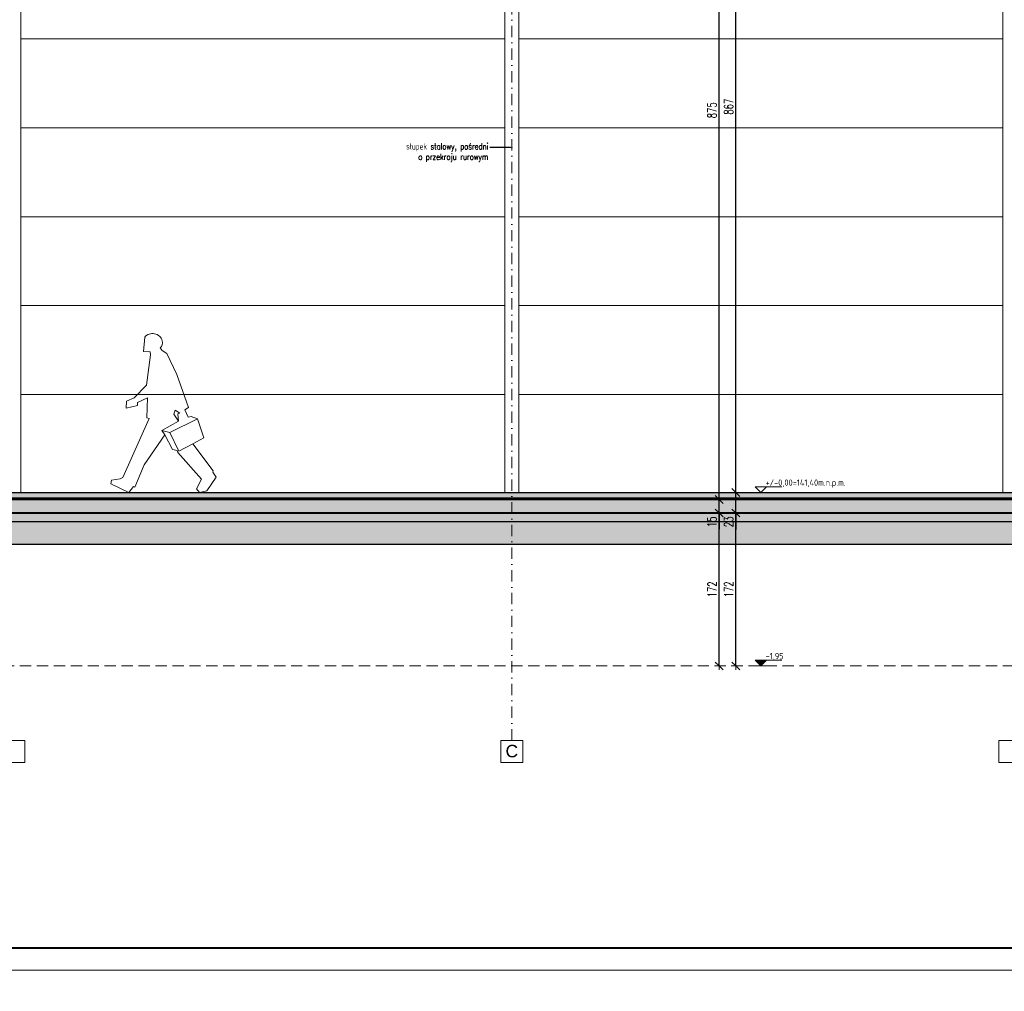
# Model space of a CAD drawing. Header units: millimetres. Extents: x 16720 to 74016, y 25810 to 81213.
# Tile 178 of 256: x 32913 to 34020, y 41712 to 42804. Entities that reach past the tile are written whole.
import ezdxf
from ezdxf import colors
from ezdxf.entities.mleader import LeaderData, LeaderLine
from ezdxf.math import Vec2, Vec3

# ---------------------------------------------------------------- set-up
doc = ezdxf.new("R2010")
doc.units = ezdxf.units.MM
for name, pattern in [('2', [1, 0.5, -0.5]), ('DASHDOTX2', [50.8, 25.4, -12.7, 0, -12.7]), ('DASHED2', [9.525, 6.35, -3.175]), ('HIDDENX2', [19.05, 12.7, -6.35])]:
    doc.linetypes.add(name, pattern=pattern)
for name, color, linetype, lineweight in [('1', 7, 'Continuous', 9), ('_CIENKIE', 35, 'Continuous', 5), ('_GRUBE', 7, 'Continuous', 40), ('_HATCH', 157, 'Continuous', 5), ('_IZOLACJA', 40, 'DASHED2', 9), ('_IZOLACJA obrys', 30, 'Continuous', 5), ('_L HACH', 253, 'Continuous', 5), ('_L OPISY', 110, 'Continuous', 9), ('_L WYPOSAŻENIE', 252, 'Continuous', 9), ('_OPISY', 110, 'Continuous', 9), ('_OŚ', 165, 'DASHDOTX2', 9), ('_PRZERYWANE', 252, 'HIDDENX2', 9), ('_RAMKA', 212, 'Continuous', 9), ('_WIDOKOWE', 252, 'Continuous', 9), ('_WYMIAR', 151, 'Continuous', 9), ('_ŚREDNIE', 90, 'Continuous', 25)]:
    doc.layers.add(name, color=color, linetype=linetype, lineweight=lineweight)
doc.styles.add('_PRZEKRÓJ 12', font='ARIALNB.TTF', dxfattribs={"height": 12})
doc.styles.add('ISO', font='isocp.shx')
doc.styles.add('ROMANS', font='romans.shx', dxfattribs={"width": 0.8, "height": 17})
doc.styles.add('ROMANS 50', font='romans.shx', dxfattribs={"width": 0.7, "height": 10})
doc.styles.get("Standard").update_dxf_attribs({"font": 'arial.ttf'})
doc.dimstyles.new('DOM w 50', dxfattribs={"dimscale": 3, "dimtxt": 10, "dimasz": 0.3, "dimexe": 1.25, "dimexo": 2, "dimgap": 1, "dimtad": 1, "dimdec": 0, "dimtxsty": 'ROMANS 50', "dimblk1": 'wymgreg', "dimblk2": 'wymgregII', "dimsah": 1, "dimcen": 2.5, "dimdle": 1, "dimse1": 1, "dimse2": 1, "dimclre": 254, "dimadec": 0, "dimazin": 0, "dimtfac": 1, "dimtdec": 0, "dimtix": 1, "dimtmove": 1, "dimatfit": 3, "dimfxl": 1.25, "dimarcsym": 0})
pattern_1 = [(45, (-154994.024, 6872.2466), (3e-16, 3.367596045), [2.38125, -2.38125])]

# ---------------------------------------------------------------- blocks, each defined once
blk = doc.blocks.new('KOTA WYS')
at = {"layer": '_OPISY'}
blk.add_line((-13, -13.1), (13, -13.1), dxfattribs=at)
blk.add_lwpolyline([(13, -0.1), (0, -13.1), (-13, -0.1), (47, -0.1)], dxfattribs=at)
at = {"layer": '_OPISY', "style": '_PRZEKRÓJ 12'}
blk.add_attdef('POZWYK', (9.6, 2.2), '', height=12, dxfattribs=at)
blk = doc.blocks.new('ddf')
at = {"layer": '_L HACH'}
blk.add_line((54726.6, -53895.3), (54717.8, -53892.9), dxfattribs=at)
blk.add_lwpolyline([(54707.4, -53807.7), (54706.9, -53804.1), (54699.6, -53803.6), (54701.2, -53787.5, -0.600847), (54720.9, -53792.2, -0.297465), (54718.3, -53800), (54720.4, -53803.1), (54725.5, -53806.7), (54736.4, -53830.5), (54748.3, -53867.8), (54744.2, -53870.4), (54747.8, -53878.7), (54751, -53878.2), (54758.2, -53880.8), (54764.9, -53902.5), (54752, -53908.8), (54774.3, -53939.8), (54773.7, -53941.4), (54777.4, -53947.1), (54766.5, -53962.1), (54758.2, -53963.7), (54755.1, -53959.5), (54760.8, -53948.6), (54734.9, -53918.1), (54734.3, -53916), (54729.2, -53914.5), (54720.9, -53897.9), (54697, -53931), (54685.6, -53955.9), (54684.1, -53954.9), (54678.9, -53961.6), (54658.7, -53951.2), (54659.7, -53947.1), (54669.6, -53946.1), (54672.7, -53944.5), (54703.8, -53879.2), (54701.2, -53878.2), (54702.7, -53855.9), (54691.3, -53860.6), (54691.3, -53864.2), (54678.4, -53866.8), (54678.9, -53859), (54687.7, -53855.4), (54701.7, -53841.4)], format="xyb", close=True, dxfattribs=at)
for points in [[(54720.9, -53897.9), (54717.8, -53892.9), (54736.9, -53882.9), (54736.4, -53874.6), (54738.5, -53874.1), (54733.3, -53870.4), (54731.8, -53875.1), (54736.9, -53882.9)], [(54758.2, -53880.8), (54726.6, -53895.3), (54736.4, -53916.5), (54752, -53908.8)]]:
    blk.add_lwpolyline(points, dxfattribs=at)
blk = doc.blocks.new('wymgreg')
at = {"layer": '1'}
for p, q in [((0, 0), (-4.9, -4.9)), ((4.8, 0), (-3.9, 0)), ((0, 5.7), (0, -5.7)), ((0, 0), (4.9, 4.9))]:
    blk.add_line(p, q, dxfattribs=at)
blk = doc.blocks.new('wymgregII')
at = {"layer": '1', "rotation": 180}
blk.add_blockref('wymgreg', (0, 0), dxfattribs=at)
blk = doc.blocks.new('*D6472')
at = {"layer": '_WYMIAR', "color": 0, "lineweight": -2}
blk.add_line((35414.3, 42213.7), (35414.3, 43520.3), dxfattribs=at)
at = {"layer": 'Defpoints', "color": 0}
for p in [(33746.7, 43521.2), (35414.3, 43521.2), (35191.3, 42212.8)]:
    blk.add_point(p, dxfattribs=at)
at = {"layer": '_WYMIAR', "color": 0, "linetype": 'ByBlock', "lineweight": -2, "xscale": 0.8999999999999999, "yscale": 0.8999999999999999, "zscale": 0.8999999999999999}
for name, p, rotation in [('wymgregII', (35414.3, 43521.2), 90), ('wymgreg', (35414.3, 42212.8), 270)]:
    blk.add_blockref(name, p, dxfattribs=dict(at, rotation=rotation))
at = {"layer": '_WYMIAR', "color": 0, "insert": (35406.3, 42867), "char_height": 10, "attachment_point": 5, "rotation": 90, "style": 'ROMANS 50'}
blk.add_mtext('1308', dxfattribs=at)
blk = doc.blocks.new('*D6474')
at = {"layer": '_WYMIAR', "color": 0, "lineweight": -2}
blk.add_line((32032.6, 42148.7), (32032.6, 43520.3), dxfattribs=at)
at = {"layer": 'Defpoints', "color": 0}
for p in [(32032.6, 43521.2), (33746.7, 43521.2), (32311.7, 42147.8)]:
    blk.add_point(p, dxfattribs=at)
at = {"layer": '_WYMIAR', "color": 0, "linetype": 'ByBlock', "lineweight": -2, "xscale": 0.8999999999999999, "yscale": 0.8999999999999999, "zscale": 0.8999999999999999}
for name, p, rotation in [('wymgregII', (32032.6, 43521.2), 90), ('wymgreg', (32032.6, 42147.8), 270)]:
    blk.add_blockref(name, p, dxfattribs=dict(at, rotation=rotation))
at = {"layer": '_WYMIAR', "color": 0, "insert": (32024.6, 42834.5), "char_height": 10, "attachment_point": 5, "rotation": 90, "style": 'ROMANS 50'}
blk.add_mtext('1373', dxfattribs=at)
blk = doc.blocks.new('*D6480')
at = {"layer": '_WYMIAR', "color": 0, "lineweight": -2}
blk.add_line((33699.8, 42078.7), (33699.8, 42248.9), dxfattribs=at)
at = {"layer": 'Defpoints', "color": 0}
for p in [(33001.8, 42249.8), (33699.8, 42249.8), (33007.5, 42077.8)]:
    blk.add_point(p, dxfattribs=at)
at = {"layer": '_WYMIAR', "color": 0, "linetype": 'ByBlock', "lineweight": -2, "xscale": 0.8999999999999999, "yscale": 0.8999999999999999, "zscale": 0.8999999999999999}
for name, p, rotation in [('wymgregII', (33699.8, 42249.8), 90), ('wymgreg', (33699.8, 42077.8), 270)]:
    blk.add_blockref(name, p, dxfattribs=dict(at, rotation=rotation))
at = {"layer": '_WYMIAR', "color": 0, "insert": (33691.8, 42163.8), "char_height": 10, "attachment_point": 5, "rotation": 90, "style": 'ROMANS 50'}
blk.add_mtext('172', dxfattribs=at)
blk = doc.blocks.new('*D6481')
at = {"layer": '_WYMIAR', "color": 0, "lineweight": -2}
for p, q in [((33699.8, 42250.7), (33699.8, 42263.9)), ((33699.8, 42249.8), (33699.8, 42231.6))]:
    blk.add_line(p, q, dxfattribs=at)
at = {"layer": 'Defpoints', "color": 0}
for p in [(33681.9, 42264.8), (33699.8, 42264.8), (33001.8, 42249.8)]:
    blk.add_point(p, dxfattribs=at)
at = {"layer": '_WYMIAR', "color": 0, "linetype": 'ByBlock', "lineweight": -2, "xscale": 0.8999999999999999, "yscale": 0.8999999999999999, "zscale": 0.8999999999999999}
for name, p, rotation in [('wymgregII', (33699.8, 42264.8), 90), ('wymgreg', (33699.8, 42249.8), 270)]:
    blk.add_blockref(name, p, dxfattribs=dict(at, rotation=rotation))
at = {"layer": '_WYMIAR', "color": 0, "insert": (33691.8, 42239.7), "char_height": 10, "attachment_point": 5, "rotation": 90, "style": 'ROMANS 50'}
blk.add_mtext('15', dxfattribs=at)
blk = doc.blocks.new('*D6482')
at = {"layer": '_WYMIAR', "color": 0, "lineweight": -2}
blk.add_line((33699.8, 42265.7), (33699.8, 43139.2), dxfattribs=at)
at = {"layer": 'Defpoints', "color": 0}
for p in [(33699.8, 43140.1), (33731.6, 43140.1), (33681.9, 42264.8)]:
    blk.add_point(p, dxfattribs=at)
at = {"layer": '_WYMIAR', "color": 0, "linetype": 'ByBlock', "lineweight": -2, "xscale": 0.8999999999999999, "yscale": 0.8999999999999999, "zscale": 0.8999999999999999}
for name, p, rotation in [('wymgregII', (33699.8, 43140.1), 90), ('wymgreg', (33699.8, 42264.8), 270)]:
    blk.add_blockref(name, p, dxfattribs=dict(at, rotation=rotation))
at = {"layer": '_WYMIAR', "color": 0, "insert": (33691.8, 42702.4), "char_height": 10, "attachment_point": 5, "rotation": 90, "style": 'ROMANS 50'}
blk.add_mtext('875', dxfattribs=at)
blk = doc.blocks.new('*D6487')
at = {"layer": '_WYMIAR', "color": 0, "lineweight": -2}
blk.add_line((33718.5, 42078.7), (33718.5, 42248.9), dxfattribs=at)
at = {"layer": 'Defpoints', "color": 0}
for p in [(33718.5, 42249.8), (33818, 42249.8), (33818, 42077.8)]:
    blk.add_point(p, dxfattribs=at)
at = {"layer": '_WYMIAR', "color": 0, "linetype": 'ByBlock', "lineweight": -2, "xscale": 0.8999999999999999, "yscale": 0.8999999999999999, "zscale": 0.8999999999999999}
for name, p, rotation in [('wymgregII', (33718.5, 42249.8), 90), ('wymgreg', (33718.5, 42077.8), 270)]:
    blk.add_blockref(name, p, dxfattribs=dict(at, rotation=rotation))
at = {"layer": '_WYMIAR', "color": 0, "insert": (33710.5, 42163.8), "char_height": 10, "attachment_point": 5, "rotation": 90, "style": 'ROMANS 50'}
blk.add_mtext('172', dxfattribs=at)
blk = doc.blocks.new('*D6488')
at = {"layer": '_WYMIAR', "color": 0, "lineweight": -2}
for p, q in [((33718.5, 42250.7), (33718.5, 42271.9)), ((33718.5, 42249.8), (33718.5, 42231.1))]:
    blk.add_line(p, q, dxfattribs=at)
at = {"layer": 'Defpoints', "color": 0}
for p in [(33718.5, 42272.8), (33733, 42272.8), (33818, 42249.8)]:
    blk.add_point(p, dxfattribs=at)
at = {"layer": '_WYMIAR', "color": 0, "linetype": 'ByBlock', "lineweight": -2, "xscale": 0.8999999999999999, "yscale": 0.8999999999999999, "zscale": 0.8999999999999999}
for name, p, rotation in [('wymgregII', (33718.5, 42272.8), 90), ('wymgreg', (33718.5, 42249.8), 270)]:
    blk.add_blockref(name, p, dxfattribs=dict(at, rotation=rotation))
at = {"layer": '_WYMIAR', "color": 0, "insert": (33710.5, 42239.8), "char_height": 10, "attachment_point": 5, "rotation": 90, "style": 'ROMANS 50'}
blk.add_mtext('23', dxfattribs=at)
blk = doc.blocks.new('*D6489')
at = {"layer": '_WYMIAR', "color": 0, "lineweight": -2}
blk.add_line((33718.5, 42273.7), (33718.5, 43139.2), dxfattribs=at)
at = {"layer": 'Defpoints', "color": 0}
for p in [(33718.5, 43140.1), (33722.1, 43140.1), (33733, 42272.8)]:
    blk.add_point(p, dxfattribs=at)
at = {"layer": '_WYMIAR', "color": 0, "linetype": 'ByBlock', "lineweight": -2, "xscale": 0.8999999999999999, "yscale": 0.8999999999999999, "zscale": 0.8999999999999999}
for name, p, rotation in [('wymgregII', (33718.5, 43140.1), 90), ('wymgreg', (33718.5, 42272.8), 270)]:
    blk.add_blockref(name, p, dxfattribs=dict(at, rotation=rotation))
at = {"layer": '_WYMIAR', "color": 0, "insert": (33710.5, 42706.4), "char_height": 10, "attachment_point": 5, "rotation": 90, "style": 'ROMANS 50'}
blk.add_mtext('867', dxfattribs=at)
blk = doc.blocks.new('*D6663')
at = {"layer": '_WYMIAR', "color": 0, "lineweight": -2}
blk.add_line((31996, 42271.7), (31996, 43520.3), dxfattribs=at)
at = {"layer": 'Defpoints', "color": 0}
for p in [(31996, 43521.2), (33746.7, 43521.2), (32293.6, 42270.8)]:
    blk.add_point(p, dxfattribs=at)
at = {"layer": '_WYMIAR', "color": 0, "linetype": 'ByBlock', "lineweight": -2, "xscale": 0.8999999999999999, "yscale": 0.8999999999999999, "zscale": 0.8999999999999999}
for name, p, rotation in [('wymgregII', (31996, 43521.2), 90), ('wymgreg', (31996, 42270.8), 270)]:
    blk.add_blockref(name, p, dxfattribs=dict(at, rotation=rotation))
at = {"layer": '_WYMIAR', "color": 0, "insert": (31988, 42896), "char_height": 10, "attachment_point": 5, "rotation": 90, "style": 'ROMANS 50'}
blk.add_mtext('1250', dxfattribs=at)

msp = doc.modelspace()

# ---------------------------------------------------------------- hatches: boundary and pattern name
at = {"layer": '_HATCH'}
h = msp.add_hatch(dxfattribs=at)
h.set_pattern_fill('DASH', color=256, scale=0.75, angle=45)
h.set_pattern_definition(pattern_1)
h.paths.add_polyline_path([(35157.7, 42272.8), (32623.2, 42272.8), (32623.2, 42264.8), (35157.7, 42264.8)])
h = msp.add_hatch(dxfattribs=at)
h.set_pattern_fill('DASH', color=256, scale=0.75, angle=45)
h.set_pattern_definition(pattern_1)
h.paths.add_polyline_path([(35157.7, 42264.8), (32623.2, 42264.8), (32623.2, 42249.8), (35157.7, 42249.8)])
h = msp.add_hatch(dxfattribs=at)
h.set_pattern_fill('AR-CONC', color=157, scale=0.05, angle=45)
h.paths.add_polyline_path([(34026.7, 42249.8), (33466.7, 42249.8), (33466.7, 42239.8), (34026.7, 42239.8)])
h.paths.add_polyline_path([(33681.8, 42232.1), (33681.8, 42247.4), (33701.8, 42247.4), (33701.8, 42232.1)], flags=9)
h.paths.add_polyline_path([(33700.5, 42231.6), (33700.5, 42248), (33720.5, 42248), (33720.5, 42231.6)], flags=9)
h.paths.add_polyline_path([(34586.7, 42249.8), (34026.7, 42249.8), (34026.7, 42239.8), (34586.7, 42239.8)])
h.paths.add_polyline_path([(34769.9, 42249.8), (34586.7, 42249.8), (34586.7, 42239.8), (34769.9, 42239.8)])
h.paths.add_polyline_path([(35101.7, 42239.8), (35101.7, 42249.8), (34769.9, 42249.8), (34769.9, 42239.8)])
h.paths.add_polyline_path([(35146.7, 42239.8), (35146.7, 42249.8), (35101.7, 42249.8), (35101.7, 42239.8)])
h.paths.add_polyline_path([(35155.7, 42239.8), (35155.7, 42249.8), (35146.7, 42249.8), (35146.7, 42239.8)])
h.paths.add_polyline_path([(32906.7, 42249.8), (32906.7, 42239.8), (33466.7, 42239.8), (33466.7, 42249.8)])
h.paths.add_polyline_path([(32625.2, 42239.8), (32906.7, 42239.8), (32906.7, 42249.8), (32625.2, 42249.8)])
h.paths.add_polyline_path([(32624.2, 42249.8), (32623.2, 42249.8), (32623.2, 42239.8), (32624.2, 42239.8)])
h.paths.add_polyline_path([(32624.2, 42239.8), (32625.2, 42239.8), (32625.2, 42249.8), (32624.2, 42249.8)])
h.paths.add_polyline_path([(35155.7, 42239.8), (35156.7, 42239.8), (35156.7, 42249.8), (35155.7, 42249.8)])
h.paths.add_polyline_path([(35156.7, 42239.8), (35157.7, 42239.8), (35157.7, 42249.8), (35156.7, 42249.8)])
h = msp.add_hatch(dxfattribs=at)
h.set_pattern_fill('AR-SAND', color=157, scale=0.08, angle=45)
h.paths.add_polyline_path([(35181.7, 42212.8), (35181.7, 42077.8), (35157.7, 42077.8), (35157.7, 42239.8), (32623.2, 42239.8), (32623.2, 42122.8), (32335.7, 42122.8), (32335.7, 42077.8), (32311.7, 42077.8), (32311.7, 42129.8), (32208.1, 42128.5), (30676.4, 42195.2), (30666.9, 42204.8), (30612.1, 42204.8), (30645.4, 42171.5), (32226.8, 42102.6), (32281.7, 42047.8), (32365.7, 42047.8), (32410.7, 42092.8), (32648.2, 42092.8), (32770.2, 42214.8), (34960.7, 42214.8), (35127.7, 42047.8), (35211.7, 42047.8), (35376.7, 42212.8)])
at = {"layer": '_L OPISY'}
h = msp.add_hatch(color=110, dxfattribs=at)
h.dxf.hatch_style = 1
h.paths.add_polyline_path([(33740.2, 42084.3), (33746.7, 42077.8), (33753.2, 42084.3)])

# ---------------------------------------------------------------- linework, layer by layer
at = {"layer": '_CIENKIE', "color": 157}
for p, q in [((33458.7, 42782.8), (32914.7, 42782.8)), ((34018.7, 42782.8), (33474.7, 42782.8)), ((33458.7, 42682.8), (32914.7, 42682.8)), ((34018.7, 42682.8), (33474.7, 42682.8)), ((33458.7, 42582.8), (32914.7, 42582.8)), ((34018.7, 42582.8), (33474.7, 42582.8)), ((33458.7, 42482.8), (32914.7, 42482.8)), ((34018.7, 42482.8), (33474.7, 42482.8)), ((33458.7, 42382.8), (32914.7, 42382.8)), ((34018.7, 42382.8), (33474.7, 42382.8))]:
    msp.add_line(p, q, dxfattribs=at)
at = {"layer": '_GRUBE'}
msp.add_lwpolyline([(32623.2, 42249.8), (35157.7, 42249.8), (35157.7, 42264.8), (32623.2, 42264.8)], dxfattribs=at)
at = {"layer": '_IZOLACJA', "linetype": '2', "ltscale": 10, "const_width": 0.5}
msp.add_lwpolyline([(35155.7, 42265.8), (32625.2, 42265.8)], dxfattribs=at)
at = {"layer": '_IZOLACJA obrys'}
msp.add_lwpolyline([(35155.7, 42266.8), (32625.2, 42266.8)], dxfattribs=at)
at = {"layer": '_OŚ', "ltscale": 0.5}
msp.add_line((33466.7, 41994.1), (33466.7, 43592.2), dxfattribs=at)
at = {"layer": '_OŚ', "linetype": 'ByBlock'}
for points in [[(32894.2, 41969.1), (32919.2, 41969.1), (32919.2, 41994.1), (32894.2, 41994.1)], [(33454.2, 41969.1), (33479.2, 41969.1), (33479.2, 41994.1), (33454.2, 41994.1)], [(34014.2, 41969.1), (34039.2, 41969.1), (34039.2, 41994.1), (34014.2, 41994.1)]]:
    msp.add_lwpolyline(points, close=True, dxfattribs=at)
at = {"layer": '_PRZERYWANE', "color": 157}
msp.add_line((32551.7, 42077.8), (34941.7, 42077.8), dxfattribs=at)
at = {"layer": '_RAMKA'}
for points in [[(30392.4, 43835.8), (36042.4, 43835.8), (36042.4, 41735.8), (30392.4, 41735.8)], [(30171.7, 41735.8), (36671.7, 41735.8), (36671.7, 37535.8), (30171.7, 37535.8)]]:
    msp.add_lwpolyline(points, close=True, dxfattribs=at)
at = {"layer": '_RAMKA', "const_width": 2.5}
msp.add_lwpolyline([(30417.4, 43810.8), (36017.4, 43810.8), (36017.4, 41760.8), (30492.4, 41760.8), (30492.4, 43220.8), (30417.4, 43220.8)], close=True, dxfattribs=at)
at = {"layer": '_WIDOKOWE', "color": 157, "ltscale": 2}
for p, q in [((32914.7, 42272.8), (32914.7, 43140.1)), ((33458.7, 42272.8), (33458.7, 43140.1)), ((33474.7, 42272.8), (33474.7, 43140.1)), ((34018.7, 42272.8), (34018.7, 43140.1))]:
    msp.add_line(p, q, dxfattribs=at)
at = {"layer": '_ŚREDNIE'}
for p, q in [((32623.2, 42272.8), (35157.7, 42272.8)), ((35157.7, 42239.8), (32623.2, 42239.8))]:
    msp.add_line(p, q, dxfattribs=at)
msp.add_lwpolyline([(30612.1, 42204.8), (30645.4, 42171.5), (32226.8, 42102.6), (32281.7, 42047.8), (32365.7, 42047.8), (32410.7, 42092.8), (32648.2, 42092.8), (32770.2, 42214.8), (34960.7, 42214.8), (35127.7, 42047.8), (35211.7, 42047.8), (35376.7, 42212.8)], dxfattribs=at)

# ---------------------------------------------------------------- block references
at = {"layer": '_L OPISY'}
ref = msp.add_blockref('KOTA WYS', (33746.7, 42279.3), dxfattribs=dict(at, xscale=0.5, yscale=0.5, zscale=0.5))
ref.add_attrib('POZWYK', '+/-0,00=141,40m.n.p.m.', (33752, 42280.4), dxfattribs={"layer": '_OPISY', "height": 7, "style": 'ISO'})
ref = msp.add_blockref('KOTA WYS', (33746.7, 42084.3), dxfattribs=dict(at, xscale=0.5, yscale=0.5, zscale=0.5))
ref.add_attrib('POZWYK', '-1,95', (33752, 42085.4), dxfattribs={"layer": '_OPISY', "height": 7, "style": 'ISO'})
at = {"layer": '_L WYPOSAŻENIE', "rotation": 1.502928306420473}
msp.add_blockref('ddf', (-23039.2, 94781.7), dxfattribs=at)

# ---------------------------------------------------------------- texts
at = {"layer": '_OPISY', "insert": (33466.7, 41982), "char_height": 14, "attachment_point": 5}
msp.add_mtext_dynamic_manual_height_columns('\\pxqc;C', width=127.013, gutter_width=12.5, heights=[0], dxfattribs=at)

# ---------------------------------------------------------------- dimensions: what is measured, and where the dimension line sits
at = {"layer": '_WYMIAR'}
for base, p1, picture, middle in [((31996, 43521.2), (32293.6, 42270.8), '*D6663', (31988, 42896)), ((32032.6, 43521.2), (32311.7, 42147.8), '*D6474', (32024.6, 42834.5))]:
    dim = msp.add_linear_dim(base=base, p1=p1, p2=(33746.7, 43521.2), angle=90, dimstyle='DOM w 50', override={"dimtxsty": 'ROMANS 50'}, dxfattribs=at)
    dim.commit()
    dim.dimension.update_dxf_attribs({"geometry": picture, "text_midpoint": middle})
for base, p1, p2, picture, middle in [((35414.3, 43521.2), (35191.3, 42212.8), (33746.7, 43521.2), '*D6472', (35406.3, 42867)), ((33699.8, 43140.1), (33681.9, 42264.8), (33731.6, 43140.1), '*D6482', (33691.8, 42702.4)), ((33718.5, 43140.1), (33733, 42272.8), (33722.1, 43140.1), '*D6489', (33710.5, 42706.4)), ((33699.8, 42249.8), (33007.5, 42077.8), (33001.8, 42249.8), '*D6480', (33691.8, 42163.8)), ((33718.5, 42249.8), (33818, 42077.8), (33818, 42249.8), '*D6487', (33710.5, 42163.8))]:
    dim = msp.add_linear_dim(base=base, p1=p1, p2=p2, angle=90, dimstyle='DOM w 50', dxfattribs=at)
    dim.commit()
    dim.dimension.update_dxf_attribs({"geometry": picture, "text_midpoint": middle})
for base, p1, p2, picture, middle in [((33718.5, 42272.8), (33818, 42249.8), (33733, 42272.8), '*D6488', (33718.5, 42239.8)), ((33699.8, 42264.8), (33001.8, 42249.8), (33681.9, 42264.8), '*D6481', (33699.8, 42239.7))]:
    dim = msp.add_linear_dim(base=base, p1=p1, p2=p2, angle=90, dimstyle='DOM w 50', dxfattribs=at)
    dim.commit()
    dim.dimension.update_dxf_attribs({"geometry": picture, "text_midpoint": middle, "dimtype": 160})

# ---------------------------------------------------------------- leaders
at = {"layer": '_OPISY'}
ml = msp.add_multileader_mtext('Standard', dxfattribs=at)
ml.set_content('{\\Fsimplex|c238;słupek stalowy, pośredni\\Po przekroju rurowym}', color=256, style='ROMANS')
ml.set_leader_properties()
ml.build(insert=Vec2(0, 0))
ml.multileader.update_dxf_attribs({"dogleg_length": 2, "arrow_head_size": 3})
ctx = ml.context
ctx.base_point, ctx.char_height, ctx.arrow_head_size, ctx.landing_gap_size, ctx.plane_origin, ctx.plane_x_axis, ctx.plane_y_axis = Vec3(33334.6, 42660.6), 7, 3, 1.5, Vec3(33204.7, 42482.4), Vec3(1, 0, 0), Vec3(0, 1, 0)
ctx.text_align_type = 2
notes = []
notes.append((ctx, [(1, (1, 1, 0), (33444.1, 42660.6), (-1, 0, 0), 2.29, [(0, [(33468.3, 42660.6)], 0, [])])]))
ctx.mtext.insert, ctx.mtext.text_direction, ctx.mtext.alignment, ctx.mtext.flow_direction = Vec3(33440.3, 42665.3), Vec3(1, 0, 0), 3, 5
for ctx, leaders in notes:
    for number, flags, end, landing, length, lines in leaders:
        leader = LeaderData()
        leader.index, (leader.has_last_leader_line, leader.has_dogleg_vector, leader.attachment_direction) = number, flags
        leader.last_leader_point, leader.dogleg_vector, leader.dogleg_length = Vec3(end), Vec3(landing), length
        for number, points, colour, breaks in lines:
            line = LeaderLine()
            line.index, line.vertices, line.color, line.breaks = number, Vec3.list(points), colors.encode_raw_color(colour), breaks
            leader.lines.append(line)
        ctx.leaders.append(leader)

doc.saveas('drawing.dxf')
